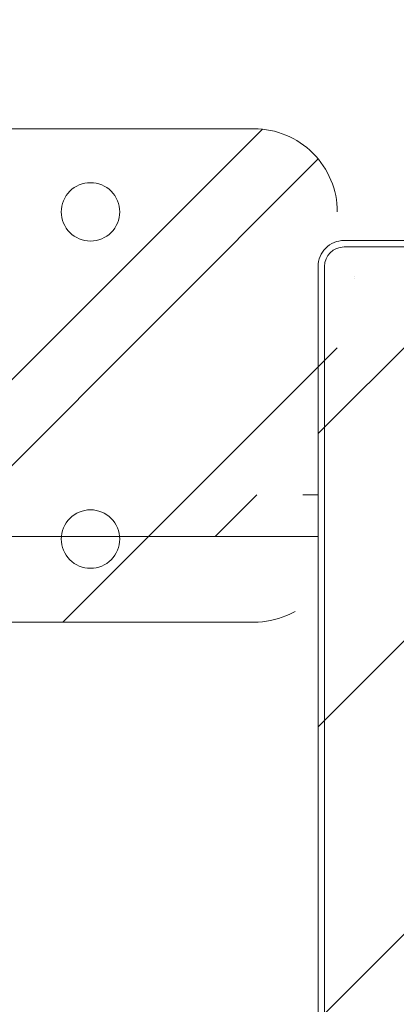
# Model space of a CAD drawing. Header units: inches. Extents: x -456 to -299, y -255 to -14.
# Tile 19 of 45: x -362.19 to -361.05, y -87.05 to -84.07. Entities that reach past the tile are written whole.
import ezdxf

# ---------------------------------------------------------------- set-up
doc = ezdxf.new("R2010")
doc.units = ezdxf.units.IN
doc.header["$LTSCALE"] = 32
doc.header["$MEASUREMENT"] = 0
doc.linetypes.add('Dash Style-1', pattern=[0.083328, 0.041656, -0.041672])
for name, color, linetype, lineweight in [('DashLineFill', 7, 'Dash Style-1', 13), ('Drawing', 7, 'Continuous', 18), ('None', 7, 'Continuous', 18), ('SolidLine', 7, 'Continuous', 15)]:
    doc.layers.add(name, color=color, linetype=linetype, lineweight=lineweight)
pattern_1 = [(45, (0, 0), (-1.613, 1.9357), []), (45, (-1.0608, 1.0608), (-0.472346, 0.41676), [])]

# ---------------------------------------------------------------- blocks, each defined once
blk = doc.blocks.new('TiMotion_Handset (2D)')
at = {"layer": 'DashLineFill', "linetype": 'Continuous', "lineweight": 13}
h = blk.add_hatch(dxfattribs=at)
h.set_pattern_fill('Steel', color=253, style=0, pattern_type=2)
h.set_pattern_definition(pattern_1)
h.paths.add_polyline_path([(-0.5651, 2.4409), (-0.5637, 2.4432), (-0.5622, 2.4453), (-0.5606, 2.4473), (-0.5588, 2.4491), (-0.557, 2.4509), (-0.555, 2.4525), (-0.5529, 2.454), (-0.5507, 2.4554), (-0.5484, 2.4566), (-0.546, 2.4577), (-0.5436, 2.4586), (-0.5412, 2.4593), (-0.5387, 2.4599), (-0.5362, 2.4603), (-0.5336, 2.4605), (-0.531, 2.4606), (0.4426, 2.4606), (0.4452, 2.4605), (0.4478, 2.4603), (0.4503, 2.4599), (0.4528, 2.4593), (0.4552, 2.4586), (0.4576, 2.4577), (0.46, 2.4566), (0.4623, 2.4554), (0.4645, 2.454), (0.4666, 2.4525), (0.4686, 2.4509), (0.4704, 2.4491), (0.4722, 2.4473), (0.4738, 2.4453), (0.4753, 2.4432), (0.4767, 2.4409), (0.4779, 2.4386), (0.479, 2.4363), (0.4799, 2.4339), (0.4806, 2.4315), (0.4812, 2.429), (0.4816, 2.4264), (0.4819, 2.4239), (0.482, 2.4213), (0.482, 1.7656), (0.4825, 1.764), (0.483, 1.7623), (0.4834, 1.7606), (0.4838, 1.7589), (0.484, 1.7572), (0.4842, 1.7555), (0.4843, 1.7537), (0.4844, 1.752), (0.4844, -1.752), (0.4843, -1.7546), (0.484, -1.7572), (0.4836, -1.7597), (0.483, -1.7622), (0.4823, -1.7646), (0.4814, -1.767), (0.4803, -1.7693), (0.4791, -1.7717), (0.4777, -1.7739), (0.4762, -1.776), (0.4746, -1.778), (0.4728, -1.7798), (0.471, -1.7816), (0.469, -1.7832), (0.4669, -1.7847), (0.4647, -1.7861), (0.4624, -1.7873), (0.46, -1.7884), (0.4576, -1.7893), (0.4552, -1.79), (0.4527, -1.7906), (0.4502, -1.791), (0.4476, -1.7913), (0.445, -1.7913), (-1.7905, -1.7913), (-1.7931, -1.7913), (-1.7957, -1.791), (-1.7982, -1.7906), (-1.8007, -1.79), (-1.8032, -1.7893), (-1.8055, -1.7884), (-1.8079, -1.7873), (-1.8102, -1.7861), (-1.8124, -1.7847), (-1.8145, -1.7832), (-1.8165, -1.7816), (-1.8184, -1.7798), (-1.8201, -1.778), (-1.8217, -1.776), (-1.8232, -1.7739), (-1.8246, -1.7717), (-1.8258, -1.7693), (-1.8269, -1.767), (-1.8278, -1.7646), (-1.8286, -1.7622), (-1.8291, -1.7597), (-1.8296, -1.7572), (-1.8298, -1.7546), (-1.8299, -1.752), (-1.8299, 1.752), (-1.8298, 1.7546), (-1.8296, 1.7572), (-1.8291, 1.7597), (-1.8286, 1.7622), (-1.8278, 1.7646), (-1.8269, 1.767), (-1.8258, 1.7693), (-1.8246, 1.7717), (-1.8232, 1.7739), (-1.8217, 1.776), (-1.8201, 1.778), (-1.8184, 1.7798), (-1.8165, 1.7816), (-1.8145, 1.7832), (-1.8124, 1.7847), (-1.8102, 1.7861), (-1.8079, 1.7873), (-1.8055, 1.7884), (-1.8032, 1.7893), (-1.8007, 1.79), (-1.7982, 1.7906), (-1.7957, 1.791), (-1.7931, 1.7913), (-1.7905, 1.7913), (-0.5703, 1.7913), (-0.5703, 2.4213), (-0.5703, 2.4239), (-0.57, 2.4264), (-0.5696, 2.429), (-0.569, 2.4315), (-0.5683, 2.4339), (-0.5674, 2.4363), (-0.5663, 2.4386)])
h = blk.add_hatch(dxfattribs=at)
h.set_pattern_fill('Steel', color=253, style=0, pattern_type=2)
h.set_pattern_definition(pattern_1)
h.paths.add_polyline_path([(-1.8298, 1.0202), (-1.8298, 0.8942), (-7.06, 0.8942), (-7.06, 1.0202)])
at = {"layer": 'DashLineFill', "flags": 128}
blk.add_lwpolyline([(-1.8298, 1.0202), (-1.8298, 0.8942), (-7.06, 0.8942), (-7.06, 1.0202)], close=True, dxfattribs=at)
at = {"layer": 'DashLineFill'}
blk.add_open_spline([(-0.5651, 2.4409), (-0.5598, 2.4501), (-0.5415, 2.4606), (-0.0442, 2.4606), (0.4531, 2.4606), (0.4714, 2.4501), (0.482, 2.4318), (0.482, 2.0934), (0.482, 1.7656), (0.4844, 1.7591), (0.4844, 0), (0.4844, -1.7625), (0.4738, -1.7808), (0.4555, -1.7913), (-0.6728, -1.7913), (-1.8011, -1.7913), (-1.8193, -1.7808), (-1.8299, -1.7625), (-1.8299, 0), (-1.8299, 1.7625), (-1.8193, 1.7808), (-1.8011, 1.7913), (-1.1804, 1.7913), (-0.5703, 1.7913), (-0.5703, 2.1063), (-0.5703, 2.4318), (-0.5651, 2.4409)], degree=2, knots=[0, 0, 0, 0.001659, 0.003318, 0.079878, 0.081538, 0.083197, 0.084856, 0.136418, 0.136418, 0.137506, 0.404845, 0.406455, 0.408065, 0.409674, 0.580236, 0.581846, 0.583456, 0.585066, 0.852405, 0.854014, 0.855624, 0.857234, 0.950329, 0.950329, 0.99839, 1, 1, 1], dxfattribs=at)
at = {"layer": 'SolidLine', "color": 253}
for p, q in [((-0.5808, 1.7913), (-1.7511, 1.7913)), ((-0.5808, 1.7717), (-1.7511, 1.7717)), ((-1.8299, 1.7126), (-1.8299, -1.7126)), ((-1.8102, 1.7126), (-1.8102, -1.7126)), ((-1.7207, 1.6772), (-1.7208, 1.6772)), ((-1.7203, 1.6819), (-1.7203, 1.6819))]:
    blk.add_line(p, q, dxfattribs=at)
for centre, radius, start, end in [((-1.7512, 1.7127), 0.0787, 89.951, 180.049), ((-1.7511, 1.7126), 0.0591, 90, 180)]:
    blk.add_arc(centre, radius, start, end, dxfattribs=at)
blk = doc.blocks.new('Group-68')
at = {"layer": 'SolidLine', "color": 7}
blk.add_blockref('TiMotion_Handset (2D)', (15, -65.9843), dxfattribs=at)
blk = doc.blocks.new('SL Floating Runoff Desk (2D)')
at = {"layer": 'None'}
blk.add_blockref('Group-68', (0, 0), dxfattribs=at)
at = {"layer": 'Drawing', "color": 0, "flags": 1}
for tag in ['Tag', 'Catalog', 'Option1', 'Option2', 'Option3', 'Option4', 'Option5', 'Option6', 'Option7', 'Option8', 'Option9', 'Option10', 'Option11', 'Option12', 'Custom', 'FinishGroup', 'Discount', 'Item2', 'Item3', 'Item6', 'Item8', 'Item9', 'Item10', 'Item12', 'Item13', 'Item16', 'Item18', 'Item19', 'Item20', 'Item21', 'Item22', 'Item23', 'Item24', 'Item25', 'Item1', 'Item4', 'Item5', 'Item7', 'Item11', 'Item14', 'Item15', 'Item17']:
    blk.add_attdef(tag, (-30, -74.8189), '', height=0.00709, dxfattribs=at)
blk = doc.blocks.new('Slate-LSVS-Leveler (2D)')
at = {"layer": 'DashLineFill', "linetype": 'Continuous', "lineweight": 13}
h = blk.add_hatch(dxfattribs=at)
h.set_pattern_fill('Steel', color=253, style=0, pattern_type=2)
h.set_pattern_definition(pattern_1)
edge = h.paths.add_edge_path()
edge.add_arc((-2.7402, -0.4961), 0.252, 180, 270)
edge.add_line((-2.7402, -0.748), (0.7717, -0.748))
edge.add_arc((0.7717, -0.4961), 0.252, 270, 360)
edge.add_line((1.0236, -0.4961), (1.0236, 0.4961))
edge.add_arc((0.7717, 0.4961), 0.252, 0, 90)
edge.add_line((0.7717, 0.748), (-2.7402, 0.748))
edge.add_arc((-2.7402, 0.4961), 0.252, 90, 180)
edge.add_line((-2.9921, 0.4961), (-2.9921, -0.4961))
at = {"layer": 'DashLineFill', "flags": 128}
blk.add_lwpolyline([(-2.9921, -0.4961, 0.414214), (-2.7402, -0.748), (0.7717, -0.748, 0.414214), (1.0236, -0.4961), (1.0236, 0.4961, 0.414214), (0.7717, 0.748), (-2.7402, 0.748, 0.414214), (-2.9921, 0.4961)], format="xyb", close=True, dxfattribs=at)
at = {"layer": 'SolidLine', "flags": 128}
for points in [[(-2.2441, 0.5846), (-2.2354, 0.5842), (-2.2268, 0.5829), (-2.2184, 0.5808), (-2.2102, 0.5779), (-2.2023, 0.5742), (-2.1949, 0.5697), (-2.1879, 0.5645), (-2.1815, 0.5587), (-2.1756, 0.5523), (-2.1704, 0.5453), (-2.166, 0.5378), (-2.1623, 0.53), (-2.1593, 0.5218), (-2.1572, 0.5133), (-2.1559, 0.5047), (-2.1555, 0.4961), (-2.1559, 0.4874), (-2.1572, 0.4788), (-2.1593, 0.4703), (-2.1623, 0.4622), (-2.166, 0.4543), (-2.1704, 0.4468), (-2.1756, 0.4399), (-2.1815, 0.4334), (-2.1879, 0.4276), (-2.1949, 0.4224), (-2.2023, 0.4179), (-2.2102, 0.4142), (-2.2184, 0.4113), (-2.2268, 0.4092), (-2.2354, 0.4079), (-2.2441, 0.4075), (-2.2528, 0.4079), (-2.2614, 0.4092), (-2.2698, 0.4113), (-2.278, 0.4142), (-2.2859, 0.4179), (-2.2933, 0.4224), (-2.3003, 0.4276), (-2.3067, 0.4334), (-2.3126, 0.4399), (-2.3177, 0.4468), (-2.3222, 0.4543), (-2.3259, 0.4622), (-2.3289, 0.4703), (-2.331, 0.4788), (-2.3323, 0.4874), (-2.3327, 0.4961), (-2.3323, 0.5047), (-2.331, 0.5133), (-2.3289, 0.5218), (-2.3259, 0.53), (-2.3222, 0.5378), (-2.3177, 0.5453), (-2.3126, 0.5523), (-2.3067, 0.5587), (-2.3003, 0.5645), (-2.2933, 0.5697), (-2.2859, 0.5742), (-2.278, 0.5779), (-2.2698, 0.5808), (-2.2614, 0.5829), (-2.2528, 0.5842)], [(-2.2441, -0.4075), (-2.2354, -0.4079), (-2.2268, -0.4092), (-2.2184, -0.4113), (-2.2102, -0.4142), (-2.2023, -0.4179), (-2.1949, -0.4224), (-2.1879, -0.4276), (-2.1815, -0.4334), (-2.1756, -0.4399), (-2.1704, -0.4468), (-2.166, -0.4543), (-2.1623, -0.4622), (-2.1593, -0.4703), (-2.1572, -0.4788), (-2.1559, -0.4874), (-2.1555, -0.4961), (-2.1559, -0.5047), (-2.1572, -0.5133), (-2.1593, -0.5218), (-2.1623, -0.53), (-2.166, -0.5378), (-2.1704, -0.5453), (-2.1756, -0.5523), (-2.1815, -0.5587), (-2.1879, -0.5645), (-2.1949, -0.5697), (-2.2023, -0.5742), (-2.2102, -0.5779), (-2.2184, -0.5808), (-2.2268, -0.5829), (-2.2354, -0.5842), (-2.2441, -0.5846), (-2.2528, -0.5842), (-2.2614, -0.5829), (-2.2698, -0.5808), (-2.278, -0.5779), (-2.2859, -0.5742), (-2.2933, -0.5697), (-2.3003, -0.5645), (-2.3067, -0.5587), (-2.3126, -0.5523), (-2.3177, -0.5453), (-2.3222, -0.5378), (-2.3259, -0.53), (-2.3289, -0.5218), (-2.331, -0.5133), (-2.3323, -0.5047), (-2.3327, -0.4961), (-2.3323, -0.4874), (-2.331, -0.4788), (-2.3289, -0.4703), (-2.3259, -0.4622), (-2.3222, -0.4543), (-2.3177, -0.4468), (-2.3126, -0.4399), (-2.3067, -0.4334), (-2.3003, -0.4276), (-2.2933, -0.4224), (-2.2859, -0.4179), (-2.278, -0.4142), (-2.2698, -0.4113), (-2.2614, -0.4092), (-2.2528, -0.4079)]]:
    blk.add_lwpolyline(points, close=True, dxfattribs=at)
blk = doc.blocks.new('Group-71')
at = {"layer": 'None', "color": 7, "rotation": 180}
blk.add_blockref('Slate-LSVS-Leveler (2D)', (10.2362, 1.3819), dxfattribs=at)
blk = doc.blocks.new('Group-72')
at = {"layer": 'None'}
blk.add_blockref('Group-71', (0, 0), dxfattribs=at)
blk = doc.blocks.new('SL End Leg Box (2D)')
at = {"layer": 'None'}
blk.add_blockref('Group-72', (0, 0), dxfattribs=at)
at = {"layer": 'Drawing', "color": 0, "flags": 1}
for tag in ['Tag', 'Catalog', 'Option1', 'Option2', 'Option3', 'Option4', 'Option5', 'Option6', 'Option7', 'Option8', 'Option9', 'Option10', 'Option11', 'Option12', 'Custom', 'FinishGroup', 'Discount', 'Item2', 'Item3', 'Item6', 'Item8', 'Item9', 'Item10', 'Item12', 'Item13', 'Item16', 'Item18', 'Item19', 'Item20', 'Item21', 'Item22', 'Item23', 'Item24', 'Item25', 'Item1', 'Item4', 'Item5', 'Item7', 'Item11', 'Item14', 'Item15', 'Item17']:
    blk.add_attdef(tag, (-30.0197, -74.8187), '', height=0.00709, dxfattribs=at)

msp = doc.modelspace()

# ---------------------------------------------------------------- block references
at = {"layer": 'Drawing'}
msp.add_blockref('SL Floating Runoff Desk (2D)', (-374.4593, -20.5444), dxfattribs=at)

# ---------------------------------------------------------------- next in the draw order: block references
msp.add_blockref('SL End Leg Box (2D)', (-374.4593, -86.5285), dxfattribs=at)

doc.saveas('drawing.dxf')
